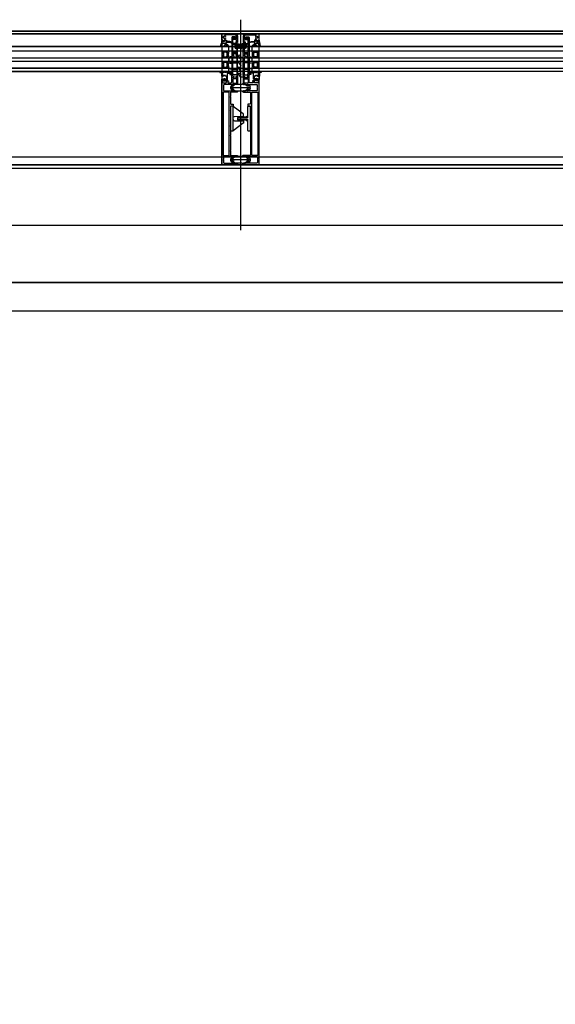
# Model space of a CAD drawing. Header units: millimetres. Extents: x 373037 to 682063, y 76092 to 274210.
# Tile 208 of 256: x 659557 to 660495, y 271568 to 273292. Entities that reach past the tile are written whole.
import ezdxf

# ---------------------------------------------------------------- set-up
doc = ezdxf.new("R2010")
doc.units = ezdxf.units.MM
doc.header["$LTSCALE"] = 100
doc.linetypes.add('ČÁRKOVANÁ', pattern=[19.05, 12.7, -6.35])
doc.layers.get('0').update_dxf_attribs({"linetype": 'CONTINUOUS'})
doc.layers.add('PUDORYS', color=253, linetype='CONTINUOUS')

# ---------------------------------------------------------------- blocks, each defined once
blk = doc.blocks.new('244748_a')
blk.add_lwpolyline([(8.3, -1.7, 0.082248), (6.3, -0.9, -1.09695), (6.9, -0.1, -0.315353), (11.3, -5.2, -0.480529), (10.9, -5.6), (4.3, -5.6), (4.1, -5.5), (-16.5, -5.5), (-16.7, -5.6), (-20.4, -5.6, 0.574019), (-21.9, -4.8), (-23, -5.4, 0.524827), (-23, -5.9), (-21.9, -6.5, 0.574021), (-20.4, -5.7), (-16.7, -5.7), (-16.5, -5.9), (4.1, -5.9), (4.3, -5.7), (10.9, -5.7, -0.480529), (11.3, -6.1, -0.326229), (6.9, -11.1, -1.09695), (6.3, -10.3, 0.081457), (8.3, -9.6, 0.599203), (7.5, -8.1), (5.5, -8.1, 0.198965), (5.2, -8.2), (2.2, -11.2), (0.9, -12, -0.738038), (0.5, -11.6), (0.9, -11, 1), (0.3, -10.7), (0, -11.3), (-1, -11.3, 0.619205), (-1.4, -12.1), (-1.3, -12.4, -0.808139), (-2, -13), (-3.6, -11.4, 0.198906), (-4.3, -11.2), (-15, -11.2, -0.198936), (-16.8, -10.4), (-19, -8.2, 0.198942), (-19.3, -8.1), (-20.7, -8.1, 0.500217), (-21.1, -8.7, 0.122037), (-18.5, -10.3, -1.093735), (-19.1, -11.1, -0.240768), (-23.7, -6.1, -0.106226), (-23.7, -5.2, -0.256232), (-19, -0.1, -1.093735), (-18.4, -0.9, 0.116856), (-21.1, -2.6, 0.500217), (-20.7, -3.3), (-19.3, -3.3, 0.198942), (-19, -3.1), (-16.8, -0.9, -0.198936), (-15, -0.2), (-4.3, -0.2, 0.198907), (-3.6, 0.1), (-2, 1.7, -0.808139), (-1.3, 1.1), (-1.4, 0.8, 0.619205), (-1, 0), (0, 0), (0.3, -0.6, 1), (0.9, -0.3), (0.5, 0.3, -0.738038), (0.9, 0.7), (2.2, -0.2), (5.2, -3.1, 0.198965), (5.5, -3.3), (7.5, -3.3, 0.599203)], format="xyb", close=True)
blk = doc.blocks.new('236134_0100_s_v')
for points in [[(22.8, -23), (22.8, -5), (42, -5, 0.414214), (43, -4), (43, -1, 0.414214), (42, 0), (1, 0, 0.414214), (0, -1), (0, -4, 0.414214), (1, -5), (20.2, -5), (20.2, -23)], [(15, -5, -0.414214), (19, -9), (19, -16.6, 0.165764), (19.5, -23), (23.5, -23, 0.165764), (24, -16.6), (24, -9, -0.414214), (28, -5)]]:
    blk.add_lwpolyline(points, format="xyb")
blk = doc.blocks.new('236134_0200_s_v')
for points in [[(19.6, 5, -0.41166), (17.6, 7), (17.4, 22.2, 0.344217), (17.1, 22.7), (16, 23), (14, 23, 0.240828), (13.2, 22.6), (0.2, 4.6)], [(23.4, 5, 0.41166), (25.4, 7), (25.6, 22.2, -0.344217), (25.9, 22.7), (27, 23), (29, 23, -0.240828), (29.8, 22.6), (42.8, 4.6)]]:
    blk.add_lwpolyline(points, format="xyb")
blk.add_lwpolyline([(42, 5), (1, 5, 0.414214), (0, 4), (0, 1, 0.414214), (1, 0), (42, 0, 0.414214), (43, 1), (43, 4, 0.414214)], format="xyb", close=True)
blk = doc.blocks.new('284336')
for points in [[(-0.7, -9.6), (-10, -9.6, 0.414511), (-10.5, -10.1), (-10.5, -15.5, -1), (-11.7, -15.5), (-11.7, -9.6), (-12.7, -8.9, -0.668884), (-12.6, -8.2), (-12, -8, 0.766384), (-12, -7.2), (-12.6, -7, -0.76831), (-12.6, -6.2), (-12, -6, 0.766384), (-12, -5.2), (-12.6, -5, -0.76831), (-12.6, -4.2), (-12, -4, 0.766384), (-12, -3.2), (-12.6, -3, -0.877523), (-12.5, -2.2), (-12.1, -2.2, 0.698129), (-11.8, -1.5, -0.220231), (-12.9, 0.8), (-12.9, 3.5, -0.157143), (-12.8, 3.7), (-12.7, 3.4, -0.067482), (-12.5, 2.5, 0.393136), (-8.7, -1), (-6.1, -1, -0.414214), (-5.6, -1.5), (-5.6, -2.2, -0.267949), (-5.9, -2.6), (-6.4, -2.9, 0.267949), (-6.6, -3.4), (-6.6, -5.8, 0.267949), (-6.4, -6.3), (-5.9, -6.6, -0.267949), (-5.6, -7), (-5.6, -8.1, 0.414215), (-5.1, -8.6), (-0.4, -8.6), (-0.4, -9.3, -0.414212), (-0.7, -9.6)], [(-0.4, 0), (-0.4, -2, 0.990243), (-0.4, -3), (0.9, -3, 0.414214), (1.2, -2.7), (1.2, -2.6, -0.668123), (1.7, -2.4), (2.7, -3.4, -0.199004), (2.9, -3.8), (2.9, -5.4, -0.199038), (2.7, -5.8), (1.7, -6.8, -0.668191), (1.2, -6.6), (1.2, -6.5, 0.414214), (0.9, -6.2), (-0.4, -6.2, 0.990269), (-0.4, -7.2), (-0.4, -8.6), (-5.1, -8.6, -0.414215), (-5.6, -8.1), (-5.6, -7, 0.267949), (-5.8, -6.6), (-6.3, -6.3, -0.267949), (-6.6, -5.8), (-6.6, -3.4, -0.267949), (-6.3, -3), (-5.8, -2.7, 0.267949), (-5.6, -2.2), (-5.6, -1.5, 0.414214), (-6.1, -1), (-8.7, -1, -0.393156), (-12.5, 2.5, 0.067572), (-12.7, 3.4), (-12.8, 3.7, -0.637545), (-12.1, 3.5), (-11.9, 2.5, 0.344315), (-10.1, 0.9), (0, 0.4, -0.406913), (0.4, 0), (-0.4, 0)], [(1.7, -4.3, 0.414235), (1.2, -3.8), (-0.7, -3.8, 0.414214), (-1.2, -4.3), (-1.2, -4.9, 0.414214), (-0.7, -5.4), (1.2, -5.4, 0.414235), (1.7, -4.9), (1.7, -4.3)]]:
    blk.add_lwpolyline(points, format="xyb", close=True)
blk = doc.blocks.new('433270')
blk.add_lwpolyline([(1, 0, 0.414364), (0, -1), (0, -1.4, 0.255924), (0.2, -1.8, -0.547723), (0.2, -3.2, 0.255924), (0, -3.6), (0, -14.6, 0.414214), (0.3, -14.9), (1.2, -14.9, 0.414214), (1.7, -14.4), (1.7, -10.3, -0.414214), (2, -10), (6, -10, 0.414248), (7, -9), (7, -7.7, 0.414179), (6.5, -7.2), (5.7, -7.2, 0.414232), (5.4, -7.5), (5.4, -8.2, -0.414198), (5.1, -8.5), (2.8, -8.5, -0.414204), (1.8, -7.5), (1.8, -4.5, -0.147432), (2, -3.9, 0.147461), (2.4, -2.5), (2.4, -2.3, -0.414214), (2.9, -1.8), (21.9, -1.8, -0.668178), (22.2, -2.7), (22.2, -2.7, 1), (21.6, -3.3), (21.5, -3.4, 0.198912), (21.4, -3.7), (21.4, -4, 0.414214), (22.1, -4.7), (22.4, -4.7, 0.576988), (22.6, -4.3, -0.311246), (24.6, -4.3, 0.576988), (24.8, -4.7), (25.3, -4.7, -0.260065), (25.3, -6.6), (24.8, -6.6, 0.576988), (24.6, -7.1, -0.311246), (22.6, -7.1, 0.576988), (22.4, -6.6), (22.1, -6.6, 0.414214), (21.4, -7.3), (21.4, -7.6, 0.267949), (21.6, -8), (21.9, -8.2, -0.637047), (21.7, -10), (19.8, -10.7, 0.315299), (19.5, -11.2), (19.5, -11.5, 0.520567), (20.2, -12), (22.8, -11, -0.520567), (23.5, -11.5), (23.5, -12.5, 0.414062), (24, -13), (25, -13, 0.414186), (25.5, -12.5), (25.5, -11.5, -0.414182), (26, -11), (27, -11, 0.414214), (27.5, -10.5), (27.5, -0.5, 0.414214), (27, 0), (1, 0)], format="xyb", close=True)
blk = doc.blocks.new('284325')
for points in [[(0.8, -5.2, -0.560316), (0.9, -4.7), (1.9, -4.4, 0.3153), (2.1, -4.1), (2.1, -1.9, 0.451558), (1.8, -1.6), (0.9, -1.7, -0.399586), (0.6, -1.5), (0.3, -0.1, -0.415977), (0.5, 0.3, 0.024107), (6.1, 1.2, 0.076636), (9, 2.3, -0.577615), (10.8, 1.3), (10, 1.4, 0.283171), (9.1, 0.9, -0.168429), (7.1, -0.7), (5.9, -1.2, 0.315302), (5.2, -2.1), (5.2, -4.2, 0.269719), (6.8, -6.8, -0.194797), (10.2, -11.5, -0.342663), (9.2, -11.2, 0.119207), (5.4, -7.6, 0.578571), (3.6, -8.6), (3.6, -11.8, 0.176415), (6.2, -18.7, -1), (5.2, -19.5, -0.176415), (2.4, -11.8), (2.4, -8.9, 0.208286), (0.8, -5.2)], [(9, -6.7), (10.3, -8.8, -0.134555), (10.8, -10.6, -0.339795), (10.2, -11.5, 0.194788), (6.8, -6.8, -0.269736), (5.2, -4.2), (5.2, -2.1, -0.315302), (5.9, -1.2), (7.1, -0.7, 0.168429), (9.1, 0.9, -0.283167), (10, 1.4), (10.8, 1.3), (10.8, -0.7, -0.070852), (10.7, -1.3), (9.9, -3.9, -0.241839), (9.1, -4.8), (7.9, -5.2, 0.836024), (8.1, -6.2), (8.1, -6.2, -0.255349), (9, -6.7)]]:
    blk.add_lwpolyline(points, format="xyb", close=True)
blk = doc.blocks.new('288126')
for points in [[(-16.5, 0), (16.5, 0)], [(-21.4, -6.3), (-17.8, -3.7)], [(-14.7, -4.5), (-19.9, -8.3)], [(-17, -2.1), (-17, -0.5)], [(-8.8, -4.3), (-14.1, -4.3)], [(-11, -6.3), (-8.7, -4.7)], [(-4.3, -4.5), (-9.5, -8.3)], [(1.8, -4.3), (-3.7, -4.3)], [(-0.4, -6.4), (1.9, -4.7)], [(6.3, -4.5), (1.1, -8.4)], [(12.2, -4.3), (6.9, -4.3)], [(10, -6.4), (12.3, -4.7)], [(16.6, -4.6), (11.5, -8.4)], [(17, -0.5), (17, -3.8)]]:
    blk.add_lwpolyline(points)
for centre, radius, start, end in [((16.5, -0.5), 0.5, 0, 90), ((-20.6, -7.3), 1.25, 126.7059, 306.7059), ((-16.5, -0.5), 0.5, 90, 180), ((-10.2, -7.3), 1.25, 126.7059, 306.7059), ((0.4, -7.4), 1.25, 126.7059, 306.7059), ((10.8, -7.4), 1.25, 126.7059, 306.7059), ((16, -3.8), 1, 306.7059, 0)]:
    blk.add_arc(centre, radius, start, end)
at = {"extrusion": (0, 0, -1)}
for centre, radius, start, end in [((19, -2.1), 2, 180, 233.2941), ((14.1, -5.3), 1, 53.2941, 90), ((8.8, -4.5), 0.2, 90, 233.2941), ((3.7, -5.3), 1, 53.2941, 90), ((-1.8, -4.5), 0.2, 90, 233.2941), ((-6.9, -5.3), 1, 53.2941, 90), ((-12.2, -4.5), 0.2, 90, 233.2941)]:
    blk.add_arc(centre, radius, start, end, dxfattribs=at)
blk = doc.blocks.new('246426')
for points in [[(-1.8, 0.6), (-2.9, -0.4, 0.198926), (-3.2, -1.1), (-3.2, -2.3, 0.198926), (-2.9, -3), (-1.8, -4, 0.637051), (-1.5, -3.9), (-1.5, -3.4), (-0.3, -3.4, -0.41484), (0, -3.7), (0, -5.2, 0.414232), (0.5, -5.7), (2.1, -5.7, 0.071862), (2.2, -5.7, 0.157876), (3.7, -4.6, 0.360336), (3.5, 2.4, 0.964062), (2.5, 1.5, -0.403385), (2.3, -4.3, -0.190964), (2.1, -4.4), (1.7, -4.4, -0.414214), (1.2, -3.9), (1.2, 1.3, 0.414201), (0.2, 2.3), (0, 2.3), (0, 0.3, -0.414214), (-0.3, 0), (-1.5, 0), (-1.5, 0.5, 0.637051), (-1.8, 0.6)], [(-2.3, -1.4, -0.414214), (-1.9, -1), (-0.4, -1, -0.414214), (0, -1.4), (0, -2, -0.414214), (-0.4, -2.4), (-1.9, -2.4, -0.414214), (-2.3, -2), (-2.3, -1.4)]]:
    blk.add_lwpolyline(points, format="xyb", close=True)

msp = doc.modelspace()

# ---------------------------------------------------------------- linework, layer by layer
at = {"layer": 'PUDORYS', "color": 252, "true_color": 0x939598}
for p, q in [((659943.6, 273292.1), (659943.6, 272923.9)), ((658881.1, 273245.2), (660834.7, 273245.2)), ((659923.1, 273237.2), (659923.1, 273245.2)), ((659964.1, 273237.2), (659964.1, 273245.2)), ((660827.2, 273237.2), (658922.1, 273237.2)), ((658881.1, 273225.2), (660827.2, 273225.2)), ((660827.2, 273219.2), (658922.1, 273219.2)), ((659923.1, 273219.2), (659923.1, 273225.2)), ((659928.6, 273225.2), (659928.6, 273225.2)), ((659928.6, 273219.2), (659928.6, 273219.2)), ((659964.1, 273219.2), (659964.1, 273225.2)), ((660834.7, 273201.2), (656022.1, 273201.2)), ((658922.1, 273207.2), (660827.2, 273207.2)), ((659923.1, 273201.2), (659923.1, 273207.2)), ((659964.1, 273201.2), (659964.1, 273207.2)), ((661770.1, 273038.2), (658933.1, 273038.2))]:
    msp.add_line(p, q, dxfattribs=at)
at = {"layer": 'PUDORYS', "color": 252, "ltscale": 20, "true_color": 0x939598}
msp.add_line((655476.6, 272832.2), (661989.1, 272832.2), dxfattribs=at)
at = {"layer": 'PUDORYS', "color": 252, "ltscale": 5, "true_color": 0x939598}
msp.add_line((655526.6, 272782.2), (681126.6, 272782.2), dxfattribs=at)
at = {"layer": 'PUDORYS', "color": 252, "ltscale": 15, "true_color": 0x939598}
for points in [[(655036.6, 249592.2), (681616.6, 249592.2), (681616.6, 273272.2), (655036.6, 273272.2)], [(681611.6, 273267.2), (655041.6, 273267.2), (655041.6, 249597.2), (681611.6, 249597.2)], [(659911.1, 273038.2), (659976.1, 273038.2), (659976.1, 273267.2), (659911.1, 273267.2)], [(655063.6, 249619.2), (681589.6, 249619.2), (681589.6, 273245.2), (655063.6, 273245.2)], [(681581.6, 273237.2), (655071.6, 273237.2), (655071.6, 249627.2), (681581.6, 249627.2)], [(657880.1, 273225.2), (659923.1, 273225.2), (659923.1, 273219.2), (657880.1, 273219.2)], [(659964.1, 273225.2), (660834.7, 273225.2), (660834.7, 273219.2), (659964.1, 273219.2)], [(659923.1, 273207.2), (657880.1, 273207.2), (657880.1, 273201.2), (659923.1, 273201.2)], [(660834.7, 273201.2), (659964.1, 273201.2), (659964.1, 273207.2), (660834.7, 273207.2)], [(655270.6, 273038.2), (681383.2, 273038.2), (681383.2, 249826.2), (655270.6, 249826.2)], [(681376.6, 249832.2), (655276.6, 249832.2), (655276.6, 273032.2), (681376.6, 273032.2)]]:
    msp.add_lwpolyline(points, close=True, dxfattribs=at)
at = {"layer": 'PUDORYS', "color": 252, "linetype": 'ČÁRKOVANÁ', "ltscale": 5, "true_color": 0x939598}
for points in [[(681606.6, 249602.2), (655036.6, 249602.2), (655036.6, 273272.2), (681606.6, 273272.2)], [(681611.6, 249597.2), (655041.6, 249597.2), (655041.6, 273267.2), (681611.6, 273267.2)], [(681396.6, 249812.2), (655256.6, 249812.2), (655256.6, 273052.2), (681396.6, 273052.2)], [(681276.6, 249932.2), (655376.6, 249932.2), (655376.6, 272932.2), (681276.6, 272932.2)]]:
    msp.add_lwpolyline(points, close=True, dxfattribs=at)
at = {"layer": 'PUDORYS', "color": 252, "true_color": 0x939598}
for points in [[(659938.6, 273232.7), (659938.6, 273243.7, 0.414426), (659938.1, 273244.2), (659937.6, 273244.2), (659937.6, 273243.2), (659936.1, 273243.2, -0.414214), (659935.1, 273244.2), (659935.1, 273245.7, -0.399985), (659935.1, 273246.7), (659935.1, 273248.2, -0.414214), (659936.1, 273249.2), (659937.6, 273249.2), (659937.6, 273248.2), (659938.1, 273248.2, 0.414456), (659938.6, 273248.7), (659938.6, 273250, 0.413971), (659938.3, 273250.3), (659937.1, 273250.3, -0.414214), (659936.8, 273250.6), (659936.8, 273253.6), (659935.8, 273253.6, 0.414214), (659935.3, 273253.1), (659935.3, 273251.2, -0.414214), (659934.8, 273250.7), (659931.3, 273250.7, -0.414206), (659930.3, 273251.7), (659930.3, 273260, -0.414206), (659930.8, 273260.5), (659932.7, 273260.5, -0.414219), (659933.2, 273260), (659933.2, 273259.2, 0.414214), (659933.7, 273258.7), (659934.2, 273258.7, 0.414214), (659934.7, 273259.2), (659934.7, 273261, 0.414214), (659933.7, 273262), (659929.6, 273262, 0.414214), (659928.6, 273261), (659928.6, 273232.7), (659928.6, 273228.6, 0.57735), (659929.2, 273228.2), (659930.1, 273228.7), (659931.6, 273229.1, 0.488701), (659931.8, 273229.6), (659930.3, 273232), (659930.3, 273232.5, -0.432566), (659930.5, 273232.7), (659936.8, 273232.7, -0.548397), (659937, 273232.4), (659936, 273230, 0.425336), (659936.1, 273229.7), (659938.1, 273228.9, 0.531563), (659938.6, 273229.3), (659938.6, 273231.3, 0.231306), (659938.5, 273231.6, -0.306185), (659938.4, 273231.9), (659938.6, 273232.7)], [(659948.6, 273232.7), (659948.6, 273243.7, -0.414426), (659949.1, 273244.2), (659949.6, 273244.2), (659949.6, 273243.2), (659951.1, 273243.2, 0.414214), (659952.1, 273244.2), (659952.1, 273245.7, 0.399985), (659952.1, 273246.7), (659952.1, 273248.2, 0.414214), (659951.1, 273249.2), (659949.6, 273249.2), (659949.6, 273248.2), (659949.1, 273248.2, -0.414456), (659948.6, 273248.7), (659948.6, 273250, -0.413971), (659948.9, 273250.3), (659950.1, 273250.3, 0.414214), (659950.4, 273250.6), (659950.4, 273253.6), (659951.4, 273253.6, -0.414214), (659951.9, 273253.1), (659951.9, 273251.2, 0.414214), (659952.4, 273250.7), (659955.9, 273250.7, 0.414206), (659956.9, 273251.7), (659956.9, 273260, 0.414206), (659956.4, 273260.5), (659954.5, 273260.5, 0.414219), (659954, 273260), (659954, 273259.2, -0.414214), (659953.5, 273258.7), (659953, 273258.7, -0.414214), (659952.5, 273259.2), (659952.5, 273261, -0.414214), (659953.5, 273262), (659957.6, 273262, -0.414214), (659958.6, 273261), (659958.6, 273232.7), (659958.6, 273228.6, -0.57735), (659958, 273228.2), (659957.2, 273228.7), (659955.7, 273229.1, -0.488701), (659955.5, 273229.6), (659956.9, 273232), (659956.9, 273232.5, 0.432566), (659956.7, 273232.7), (659950.4, 273232.7, 0.548397), (659950.2, 273232.4), (659951.3, 273230, -0.425336), (659951.2, 273229.7), (659949.2, 273228.9, -0.531563), (659948.6, 273229.3), (659948.6, 273231.3, -0.231306), (659948.8, 273231.6, 0.306185), (659948.9, 273231.9), (659948.6, 273232.7)], [(659930.3, 273234.9), (659930.3, 273248.6, -0.414214), (659930.8, 273249.1), (659933, 273249.1, -0.414214), (659933.5, 273248.6), (659933.5, 273243.6, 0.411139), (659935.5, 273241.6), (659936.5, 273241.6, -0.414214), (659937, 273241.1), (659937, 273234.9, -0.414214), (659936.5, 273234.4), (659930.8, 273234.4, -0.414214), (659930.3, 273234.9)], [(659956.9, 273234.9), (659956.9, 273248.6, 0.414214), (659956.4, 273249.1), (659954.2, 273249.1, 0.414214), (659953.7, 273248.6), (659953.7, 273243.6, -0.411139), (659951.7, 273241.6), (659950.7, 273241.6, 0.414214), (659950.2, 273241.1), (659950.2, 273234.9, 0.414214), (659950.7, 273234.4), (659956.4, 273234.4, 0.414214), (659956.9, 273234.9)], [(659938.6, 273194.5), (659938.6, 273206.4), (659938.6, 273228.3, 0.305837), (659938.3, 273228.8), (659936, 273229.7, -0.425336), (659935.9, 273230), (659936.6, 273231.6, 0.543753), (659936, 273232.6), (659931.1, 273232.6, 0.578182), (659930.5, 273231.7), (659931.8, 273229.6, -0.488505), (659931.6, 273229.1), (659930.1, 273228.7), (659928.8, 273227.9, 0.282478), (659928.6, 273227.6), (659928.6, 273227.2, -1.447009), (659928.5, 273226.8), (659925.5, 273226.8, 1), (659925.5, 273226), (659928.5, 273226, -1.447009), (659928.6, 273225.7), (659928.6, 273217.2, -1.447009), (659928.5, 273216.8), (659925.5, 273216.8, 1), (659925.5, 273216), (659928.5, 273216, -1.447009), (659928.6, 273215.7), (659928.6, 273207.2, -1.447009), (659928.5, 273206.8), (659925.5, 273206.8, 1), (659925.5, 273206), (659928.5, 273206, -1.447009), (659928.6, 273205.7), (659928.6, 273197.1, -1.447009), (659928.5, 273196.8), (659925.5, 273196.8, 1), (659925.5, 273196), (659928.5, 273196, -1.447009), (659928.6, 273195.6), (659928.6, 273195.2, 0.282478), (659928.8, 273194.9), (659930.1, 273194.1), (659931.6, 273193.7, -0.488505), (659931.8, 273193.3), (659930.5, 273191.1, 0.578182), (659931.1, 273190.2), (659936, 273190.2, 0.543753), (659936.6, 273191.2), (659935.9, 273192.8, -0.425336), (659936, 273193.1), (659938.3, 273194, 0.305837), (659938.6, 273194.5)], [(659937, 273225.6), (659937, 273218.7, -0.414218), (659936, 273217.7), (659931.2, 273217.7, -0.414218), (659930.2, 273218.7), (659930.2, 273225.1, -0.305619), (659931.2, 273226.5), (659933.1, 273227.2, -0.176429), (659935.2, 273227.3), (659936, 273227, -0.324916), (659937, 273225.6)], [(659948.6, 273194.5), (659948.6, 273206.4), (659948.6, 273228.3, -0.305837), (659949, 273228.8), (659951.2, 273229.7, 0.425336), (659951.3, 273230), (659950.6, 273231.6, -0.543753), (659951.3, 273232.6), (659956.2, 273232.6, -0.578182), (659956.7, 273231.7), (659955.5, 273229.6, 0.488505), (659955.7, 273229.1), (659957.2, 273228.7), (659958.5, 273227.9, -0.282478), (659958.6, 273227.6), (659958.6, 273227.2, 1.447009), (659958.8, 273226.8), (659961.7, 273226.8, -1), (659961.7, 273226), (659958.8, 273226, 1.447009), (659958.6, 273225.7), (659958.6, 273217.2, 1.447009), (659958.8, 273216.8), (659961.7, 273216.8, -1), (659961.7, 273216), (659958.8, 273216, 1.447009), (659958.6, 273215.7), (659958.6, 273207.2, 1.447009), (659958.8, 273206.8), (659961.7, 273206.8, -1), (659961.7, 273206), (659958.8, 273206, 1.447009), (659958.6, 273205.7), (659958.6, 273197.1, 1.447009), (659958.8, 273196.8), (659961.7, 273196.8, -1), (659961.7, 273196), (659958.8, 273196, 1.447009), (659958.6, 273195.6), (659958.6, 273195.2, -0.282478), (659958.5, 273194.9), (659957.2, 273194.1), (659955.7, 273193.7, 0.488505), (659955.5, 273193.3), (659956.7, 273191.1, -0.578182), (659956.2, 273190.2), (659951.3, 273190.2, -0.543753), (659950.6, 273191.2), (659951.3, 273192.8, 0.425336), (659951.2, 273193.1), (659949, 273194, -0.305837), (659948.6, 273194.5)], [(659950.2, 273225.6), (659950.2, 273218.7, 0.414218), (659951.2, 273217.7), (659956, 273217.7, 0.414218), (659957, 273218.7), (659957, 273225.1, 0.305619), (659956.1, 273226.5), (659954.2, 273227.2, 0.176429), (659952.1, 273227.3), (659951.3, 273227, 0.324916), (659950.2, 273225.6)], [(659937, 273215.4), (659937, 273207.4, -0.414214), (659936, 273206.4), (659931.2, 273206.4, -0.414214), (659930.2, 273207.4), (659930.2, 273215.4, -0.414214), (659931.2, 273216.4), (659936, 273216.4, -0.414214), (659937, 273215.4)], [(659950.2, 273215.4), (659950.2, 273207.4, 0.414214), (659951.2, 273206.4), (659956, 273206.4, 0.414214), (659957, 273207.4), (659957, 273215.4, 0.414214), (659956, 273216.4), (659951.2, 273216.4, 0.414214), (659950.2, 273215.4)], [(659911.1, 273039.2), (659911.1, 273187.7, -0.414214), (659911.6, 273188.2), (659912.9, 273188.2, -0.41422), (659913.4, 273187.7), (659913.4, 273187.2), (659912.4, 273187.2), (659912.4, 273182.7, 0.414214), (659913.4, 273181.7), (659918.1, 273181.7, 0.414214), (659919.1, 273182.7), (659919.1, 273187.2), (659917.4, 273187.2), (659917.4, 273187.7, -0.414201), (659917.9, 273188.2), (659919.9, 273188.2, -0.414214), (659920.4, 273187.7), (659920.4, 273185.5, 0.414214), (659920.9, 273185), (659922.7, 273185), (659922.7, 273183.8), (659921.5, 273183.8), (659921.5, 273182, 0.414214), (659921.8, 273181.7), (659927.1, 273181.7, 0.414167), (659928.6, 273183.2), (659928.6, 273190.2), (659928.6, 273194.3, -0.57735), (659929.2, 273194.6), (659930.1, 273194.1), (659931.6, 273193.7, -0.488701), (659931.8, 273193.2), (659930.3, 273190.8), (659930.3, 273190.3, 0.432566), (659930.5, 273190.2), (659936.8, 273190.2, 0.548397), (659937, 273190.4), (659936, 273192.8, -0.425336), (659936.1, 273193.1), (659938.1, 273193.9, -0.531563), (659938.6, 273193.5), (659938.6, 273191.5, -0.231306), (659938.5, 273191.2, 0.306185), (659938.4, 273190.9), (659938.6, 273190.2), (659938.6, 273179.6, -0.414214), (659937.6, 273178.6), (659937.1, 273178.6), (659937.1, 273179.4), (659935.6, 273179.4), (659934.5, 273178.8, -0.13165), (659934, 273178.7), (659915.6, 273178.7, 0.414214), (659914.1, 273177.2), (659914.1, 273173.7, 0.399985), (659914.1, 273172.7), (659914.1, 273169, 0.414214), (659915.6, 273167.5), (659934, 273167.5, -0.13165), (659934.5, 273167.3), (659935.6, 273166.7), (659937.1, 273166.7), (659937.1, 273167.5), (659937.6, 273167.5, -0.414214), (659938.6, 273166.5), (659938.6, 273166, -0.414214), (659938.1, 273165.5), (659926.5, 273165.5, 0.414214), (659926, 273165), (659926, 273157.6, 0.399985), (659926, 273156.6), (659926, 273145, 0.414214), (659926.5, 273144.5), (659930.1, 273144.5, -0.414214), (659930.6, 273144), (659930.6, 273141, -0.414214), (659930.1, 273140.5), (659926.5, 273140.5, 0.414214), (659926, 273140), (659926, 273132.7, 0.38324), (659926, 273131.7), (659926, 273106.2, 0.38324), (659926, 273105.2), (659926, 273089.7, 0.38324), (659926, 273088.7), (659926, 273063.2, 0.38324), (659926, 273062.2), (659926, 273054.9, 0.414214), (659926.5, 273054.4), (659938.1, 273054.4, -0.414214), (659938.6, 273053.9), (659938.6, 273053.4, -0.414214), (659937.6, 273052.4), (659937.1, 273052.4), (659937.1, 273053.2), (659935.6, 273053.2), (659934.5, 273052.5, -0.116937), (659934, 273052.4), (659915.1, 273052.4, 0.414232), (659913.6, 273050.9), (659913.6, 273047.1, 0.399985), (659913.6, 273046.1), (659913.6, 273042.7, 0.414232), (659915.1, 273041.2), (659934, 273041.2, -0.116937), (659934.5, 273041), (659935.6, 273040.4), (659937.1, 273040.4), (659937.1, 273041.2), (659937.6, 273041.2, -0.414214), (659938.6, 273040.2), (659938.6, 273039.2, -0.414214), (659937.6, 273038.2), (659912.1, 273038.2, -0.414214), (659911.1, 273039.2)], [(659937, 273204.1), (659937, 273197.2, -0.324916), (659936, 273195.8), (659935.2, 273195.5, -0.176429), (659933.1, 273195.6), (659931.2, 273196.4, -0.305619), (659930.2, 273197.7), (659930.2, 273204.1, -0.414218), (659931.2, 273205.1), (659936, 273205.1, -0.414218), (659937, 273204.1)], [(659976.1, 273039.2), (659976.1, 273187.7, 0.414214), (659975.6, 273188.2), (659974.3, 273188.2, 0.41422), (659973.8, 273187.7), (659973.8, 273187.2), (659974.8, 273187.2), (659974.8, 273182.7, -0.414214), (659973.8, 273181.7), (659969.1, 273181.7, -0.414214), (659968.1, 273182.7), (659968.1, 273187.2), (659969.8, 273187.2), (659969.8, 273187.7, 0.414201), (659969.3, 273188.2), (659967.3, 273188.2, 0.414214), (659966.8, 273187.7), (659966.8, 273185.5, -0.414214), (659966.3, 273185), (659964.5, 273185), (659964.5, 273183.8), (659965.7, 273183.8), (659965.7, 273182, -0.414214), (659965.4, 273181.7), (659960.1, 273181.7, -0.414167), (659958.6, 273183.2), (659958.6, 273190.2), (659958.6, 273194.3, 0.57735), (659958, 273194.6), (659957.2, 273194.1), (659955.7, 273193.7, 0.488701), (659955.5, 273193.2), (659956.9, 273190.8), (659956.9, 273190.3, -0.432566), (659956.7, 273190.2), (659950.4, 273190.2, -0.548397), (659950.2, 273190.4), (659951.3, 273192.8, 0.425336), (659951.2, 273193.1), (659949.2, 273193.9, 0.531563), (659948.6, 273193.5), (659948.6, 273191.5, 0.231306), (659948.8, 273191.2, -0.306185), (659948.9, 273190.9), (659948.6, 273190.2), (659948.6, 273179.6, 0.414214), (659949.6, 273178.6), (659950.1, 273178.6), (659950.1, 273179.4), (659951.6, 273179.4), (659952.8, 273178.8, 0.13165), (659953.3, 273178.7), (659971.6, 273178.7, -0.414214), (659973.1, 273177.2), (659973.1, 273173.7, -0.399985), (659973.1, 273172.7), (659973.1, 273169, -0.414214), (659971.6, 273167.5), (659953.3, 273167.5, 0.13165), (659952.8, 273167.3), (659951.6, 273166.7), (659950.1, 273166.7), (659950.1, 273167.5), (659949.6, 273167.5, 0.414214), (659948.6, 273166.5), (659948.6, 273166, 0.414214), (659949.1, 273165.5), (659960.7, 273165.5, -0.414214), (659961.2, 273165), (659961.2, 273157.6, -0.399985), (659961.2, 273156.6), (659961.2, 273145, -0.414214), (659960.7, 273144.5), (659957.1, 273144.5, 0.414214), (659956.6, 273144), (659956.6, 273141, 0.414214), (659957.1, 273140.5), (659960.7, 273140.5, -0.414214), (659961.2, 273140), (659961.2, 273132.7, -0.38324), (659961.2, 273131.7), (659961.2, 273106.2, -0.38324), (659961.2, 273105.2), (659961.2, 273089.7, -0.38324), (659961.2, 273088.7), (659961.2, 273063.2, -0.38324), (659961.2, 273062.2), (659961.2, 273054.9, -0.414214), (659960.7, 273054.4), (659949.1, 273054.4, 0.414214), (659948.6, 273053.9), (659948.6, 273053.4, 0.414214), (659949.6, 273052.4), (659950.1, 273052.4), (659950.1, 273053.2), (659951.6, 273053.2), (659952.8, 273052.5, 0.116937), (659953.3, 273052.4), (659972.1, 273052.4, -0.414232), (659973.6, 273050.9), (659973.6, 273047.1, -0.399985), (659973.6, 273046.1), (659973.6, 273042.7, -0.414232), (659972.1, 273041.2), (659953.3, 273041.2, 0.116937), (659952.8, 273041), (659951.6, 273040.4), (659950.1, 273040.4), (659950.1, 273041.2), (659949.6, 273041.2, 0.414214), (659948.6, 273040.2), (659948.6, 273039.2, 0.414214), (659949.6, 273038.2), (659975.1, 273038.2, 0.414214), (659976.1, 273039.2)], [(659950.2, 273204.1), (659950.2, 273197.2, 0.324916), (659951.3, 273195.8), (659952.1, 273195.5, 0.176429), (659954.2, 273195.6), (659956.1, 273196.4, 0.305619), (659957, 273197.7), (659957, 273204.1, 0.414218), (659956, 273205.1), (659951.2, 273205.1, 0.414218), (659950.2, 273204.1)], [(659936.5, 273180.9, 0.414214), (659937, 273181.4), (659937, 273187.9, 0.414214), (659936.5, 273188.4), (659930.8, 273188.4, 0.414214), (659930.3, 273187.9), (659930.3, 273181.4, 0.414214), (659930.8, 273180.9), (659936.5, 273180.9)], [(659950.7, 273180.9, -0.414214), (659950.2, 273181.4), (659950.2, 273187.9, -0.414214), (659950.7, 273188.4), (659956.4, 273188.4, -0.414214), (659956.9, 273187.9), (659956.9, 273181.4, -0.414214), (659956.4, 273180.9), (659950.7, 273180.9)], [(659913.2, 273165), (659913.2, 273054.9, 0.414214), (659913.7, 273054.4), (659923.4, 273054.4, 0.414214), (659923.9, 273054.9), (659923.9, 273165, 0.414214), (659923.4, 273165.5), (659913.7, 273165.5, 0.414214), (659913.2, 273165)], [(659974, 273165), (659974, 273054.9, -0.414214), (659973.5, 273054.4), (659963.8, 273054.4, -0.414214), (659963.3, 273054.9), (659963.3, 273165, -0.414214), (659963.8, 273165.5), (659973.5, 273165.5, -0.414214), (659974, 273165)]]:
    msp.add_lwpolyline(points, format="xyb", close=True, dxfattribs=at)
for points in [[(659913.1, 273226.2), (659919.1, 273226.2), (659921.1, 273228.2), (659921.1, 273234.2), (659919.1, 273236.2), (659913.1, 273236.2), (659913.1, 273231.7), (659913.6, 273231.7), (659913.6, 273230.7), (659913.1, 273230.7)], [(659914.1, 273235.2), (659914.1, 273227.2), (659918.7, 273227.2), (659920.1, 273228.6), (659920.1, 273233.6), (659918.7, 273235.2)], [(659974.1, 273226.2), (659968.1, 273226.2), (659966.1, 273228.2), (659966.1, 273234.2), (659968.1, 273236.2), (659974.1, 273236.2), (659974.1, 273231.7), (659973.6, 273231.7), (659973.6, 273230.7), (659974.1, 273230.7)], [(659973.1, 273235.2), (659973.1, 273227.2), (659968.6, 273227.2), (659967.1, 273228.6), (659967.1, 273233.6), (659968.6, 273235.2)], [(659913.1, 273208.2), (659919.1, 273208.2), (659921.1, 273210.2), (659921.1, 273216.2), (659919.1, 273218.2), (659913.1, 273218.2), (659913.1, 273213.7), (659913.6, 273213.7), (659913.6, 273212.7), (659913.1, 273212.7)], [(659914.1, 273217.2), (659914.1, 273209.2), (659918.7, 273209.2), (659920.1, 273210.6), (659920.1, 273215.6), (659918.7, 273217.2)], [(659974.1, 273208.2), (659968.1, 273208.2), (659966.1, 273210.2), (659966.1, 273216.2), (659968.1, 273218.2), (659974.1, 273218.2), (659974.1, 273213.7), (659973.6, 273213.7), (659973.6, 273212.7), (659974.1, 273212.7)], [(659973.1, 273217.2), (659973.1, 273209.2), (659968.6, 273209.2), (659967.1, 273210.6), (659967.1, 273215.6), (659968.6, 273217.2)], [(681376.6, 249832.2), (655276.6, 249832.2), (655276.6, 273032.2), (681376.6, 273032.2)], [(681176.6, 250032.2), (655476.6, 250032.2), (655476.6, 272832.2), (681176.6, 272832.2)]]:
    msp.add_lwpolyline(points, close=True, dxfattribs=at)
at = {"layer": 'PUDORYS', "color": 252, "ltscale": 5, "true_color": 0x939598}
msp.add_lwpolyline([(655476.6, 250032.2), (681176.6, 250032.2), (681176.6, 272832.2), (655476.6, 272832.2)], close=True, dxfattribs=at)
at = {"layer": 'PUDORYS', "color": 252, "true_color": 0x939598}
for centre, radius, start, end in [((659915.3, 273236.7), 0.596, 303.0366, 56.9634), ((659915.6, 273236.7), 0.596, 303.0366, 56.9634), ((659915.9, 273236.7), 0.596, 303.0366, 56.9634), ((659916.2, 273236.7), 0.596, 303.0366, 56.9634), ((659916.4, 273236.7), 0.596, 303.0366, 56.9634), ((659916.7, 273236.7), 0.596, 303.0366, 56.9634), ((659917, 273236.7), 0.596, 303.0366, 56.9634), ((659917.3, 273236.7), 0.596, 303.0366, 56.9634), ((659917.6, 273236.7), 0.596, 303.0366, 56.9634), ((659917.9, 273236.7), 0.596, 303.0366, 56.9634), ((659918.2, 273236.7), 0.596, 303.0366, 56.9634), ((659918.5, 273236.7), 0.596, 303.0366, 56.9634), ((659918.8, 273236.7), 0.596, 303.0366, 56.9634), ((659918.8, 273236.5), 0.879, 313.9949, 46.4964), ((659918.7, 273236.4), 1.26, 321.9656, 38.4996), ((659918.5, 273236.2), 1.71, 327.2949, 32.6857), ((659918.3, 273236.1), 2.25, 331.5273, 28.4028), ((659918, 273235.9), 2.9, 335.3067, 25.2952), ((659918, 273226.4), 2.9, 334.7048, 24.6933), ((659917.6, 273235.8), 3.55, 337.2938, 22.409), ((659917.6, 273226.5), 3.55, 337.591, 22.7062), ((659945, 273231.2), 22.7, 164.6728, 195.3272), ((659942.2, 273231.2), 22.7, 344.6728, 15.3272), ((659969.7, 273235.8), 3.55, 157.591, 202.7062), ((659969.7, 273226.5), 3.55, 157.2938, 202.409), ((659969.3, 273235.9), 2.9, 154.7048, 204.6933), ((659969.3, 273226.4), 2.9, 155.3067, 205.2952), ((659969, 273236.1), 2.25, 151.5972, 208.4727), ((659968.7, 273236.2), 1.71, 147.3143, 212.7051), ((659968.6, 273236.4), 1.26, 141.5004, 218.0344), ((659968.5, 273236.5), 0.879, 133.5036, 226.0051), ((659968.5, 273236.7), 0.596, 123.0366, 236.9634), ((659968.8, 273236.7), 0.596, 123.0366, 236.9634), ((659969.1, 273236.7), 0.596, 123.0366, 236.9634), ((659969.4, 273236.7), 0.596, 123.0366, 236.9634), ((659969.7, 273236.7), 0.596, 123.0366, 236.9634), ((659970, 273236.7), 0.596, 123.0366, 236.9634), ((659970.2, 273236.7), 0.596, 123.0366, 236.9634), ((659970.5, 273236.7), 0.596, 123.0366, 236.9634), ((659970.8, 273236.7), 0.596, 123.0366, 236.9634), ((659971.1, 273236.7), 0.596, 123.0366, 236.9634), ((659971.4, 273236.7), 0.596, 123.0366, 236.9634), ((659971.7, 273236.7), 0.596, 123.0366, 236.9634), ((659972, 273236.7), 0.596, 123.0366, 236.9634), ((659915.3, 273225.7), 0.596, 303.0366, 56.9634), ((659915.3, 273218.7), 0.596, 303.0366, 56.9634), ((659915.6, 273225.7), 0.596, 303.0366, 56.9634), ((659915.6, 273218.7), 0.596, 303.0366, 56.9634), ((659915.9, 273225.7), 0.596, 303.0366, 56.9634), ((659915.9, 273218.7), 0.596, 303.0366, 56.9634), ((659916.2, 273225.7), 0.596, 303.0366, 56.9634), ((659916.2, 273218.7), 0.596, 303.0366, 56.9634), ((659916.4, 273225.7), 0.596, 303.0366, 56.9634), ((659916.4, 273218.7), 0.596, 303.0366, 56.9634), ((659916.7, 273225.7), 0.596, 303.0366, 56.9634), ((659916.7, 273218.7), 0.596, 303.0366, 56.9634), ((659917, 273225.7), 0.596, 303.0366, 56.9634), ((659917, 273218.7), 0.596, 303.0366, 56.9634), ((659917.3, 273225.7), 0.596, 303.0366, 56.9634), ((659917.3, 273218.7), 0.596, 303.0366, 56.9634), ((659917.6, 273225.7), 0.596, 303.0366, 56.9634), ((659917.6, 273218.7), 0.596, 303.0366, 56.9634), ((659917.9, 273225.7), 0.596, 303.0366, 56.9634), ((659917.9, 273218.7), 0.596, 303.0366, 56.9634), ((659918.2, 273225.7), 0.596, 303.0366, 56.9634), ((659918.2, 273218.7), 0.596, 303.0366, 56.9634), ((659918.5, 273225.7), 0.596, 303.0366, 56.9634), ((659918.5, 273218.7), 0.596, 303.0366, 56.9634), ((659918.8, 273225.7), 0.596, 303.0366, 56.9634), ((659918.8, 273218.7), 0.596, 303.0366, 56.9634), ((659918.8, 273225.8), 0.879, 313.5036, 46.0051), ((659918.8, 273218.5), 0.879, 313.9949, 46.4964), ((659918.7, 273225.9), 1.26, 321.5004, 38.0344), ((659918.7, 273218.4), 1.26, 321.9656, 38.4996), ((659918.5, 273226.1), 1.71, 327.3143, 32.7051), ((659918.5, 273218.2), 1.71, 327.2949, 32.6857), ((659918.3, 273226.2), 2.25, 331.5972, 28.4727), ((659918.3, 273218.1), 2.25, 331.5273, 28.4028), ((659918, 273217.9), 2.9, 335.3067, 25.2952), ((659917.6, 273217.8), 3.55, 337.2938, 22.409), ((659945, 273213.2), 22.7, 164.6728, 195.3272), ((659942.2, 273213.2), 22.7, 344.6728, 15.3272), ((659969.7, 273217.8), 3.55, 157.591, 202.7062), ((659969.3, 273217.9), 2.9, 154.7048, 204.6933), ((659969, 273226.2), 2.25, 151.5273, 208.4028), ((659969, 273218.1), 2.25, 151.5972, 208.4727), ((659968.7, 273226.1), 1.71, 147.2949, 212.6857), ((659968.7, 273218.2), 1.71, 147.3143, 212.7051), ((659968.6, 273225.9), 1.26, 141.9656, 218.4996), ((659968.6, 273218.4), 1.26, 141.5004, 218.0344), ((659968.5, 273225.8), 0.879, 133.9949, 226.4964), ((659968.5, 273218.5), 0.879, 133.5036, 226.0051), ((659968.5, 273225.7), 0.596, 123.0366, 236.9634), ((659968.5, 273218.7), 0.596, 123.0366, 236.9634), ((659968.8, 273225.7), 0.596, 123.0366, 236.9634), ((659968.8, 273218.7), 0.596, 123.0366, 236.9634), ((659969.1, 273225.7), 0.596, 123.0366, 236.9634), ((659969.1, 273218.7), 0.596, 123.0366, 236.9634), ((659969.4, 273225.7), 0.596, 123.0366, 236.9634), ((659969.4, 273218.7), 0.596, 123.0366, 236.9634), ((659969.7, 273225.7), 0.596, 123.0366, 236.9634), ((659969.7, 273218.7), 0.596, 123.0366, 236.9634), ((659970, 273225.7), 0.596, 123.0366, 236.9634), ((659970, 273218.7), 0.596, 123.0366, 236.9634), ((659970.2, 273225.7), 0.596, 123.0366, 236.9634), ((659970.2, 273218.7), 0.596, 123.0366, 236.9634), ((659970.5, 273225.7), 0.596, 123.0366, 236.9634), ((659970.5, 273218.7), 0.596, 123.0366, 236.9634), ((659970.8, 273225.7), 0.596, 123.0366, 236.9634), ((659970.8, 273218.7), 0.596, 123.0366, 236.9634), ((659971.1, 273225.7), 0.596, 123.0366, 236.9634), ((659971.1, 273218.7), 0.596, 123.0366, 236.9634), ((659971.4, 273225.7), 0.596, 123.0366, 236.9634), ((659971.4, 273218.7), 0.596, 123.0366, 236.9634), ((659971.7, 273225.7), 0.596, 123.0366, 236.9634), ((659971.7, 273218.7), 0.596, 123.0366, 236.9634), ((659972, 273225.7), 0.596, 123.0366, 236.9634), ((659972, 273218.7), 0.596, 123.0366, 236.9634), ((659915.3, 273207.7), 0.596, 303.0366, 56.9634), ((659915.6, 273207.7), 0.596, 303.0366, 56.9634), ((659915.9, 273207.7), 0.596, 303.0366, 56.9634), ((659916.2, 273207.7), 0.596, 303.0366, 56.9634), ((659916.4, 273207.7), 0.596, 303.0366, 56.9634), ((659916.7, 273207.7), 0.596, 303.0366, 56.9634), ((659917, 273207.7), 0.596, 303.0366, 56.9634), ((659917.3, 273207.7), 0.596, 303.0366, 56.9634), ((659917.6, 273207.7), 0.596, 303.0366, 56.9634), ((659917.9, 273207.7), 0.596, 303.0366, 56.9634), ((659918.2, 273207.7), 0.596, 303.0366, 56.9634), ((659918.5, 273207.7), 0.596, 303.0366, 56.9634), ((659918.8, 273207.7), 0.596, 303.0366, 56.9634), ((659918.8, 273207.8), 0.879, 313.5036, 46.0051), ((659918.7, 273207.9), 1.26, 321.5004, 38.0344), ((659918.5, 273208.1), 1.71, 327.3143, 32.7051), ((659918.3, 273208.2), 2.25, 331.5972, 28.4727), ((659918, 273208.4), 2.9, 334.7048, 24.6933), ((659917.6, 273208.5), 3.55, 337.591, 22.7062), ((659969.7, 273208.5), 3.55, 157.2938, 202.409), ((659969.3, 273208.4), 2.9, 155.3067, 205.2952), ((659969, 273208.2), 2.25, 151.5273, 208.4028), ((659968.7, 273208.1), 1.71, 147.2949, 212.6857), ((659968.6, 273207.9), 1.26, 141.9656, 218.4996), ((659968.5, 273207.8), 0.879, 133.9949, 226.4964), ((659968.5, 273207.7), 0.596, 123.0366, 236.9634), ((659968.8, 273207.7), 0.596, 123.0366, 236.9634), ((659969.1, 273207.7), 0.596, 123.0366, 236.9634), ((659969.4, 273207.7), 0.596, 123.0366, 236.9634), ((659969.7, 273207.7), 0.596, 123.0366, 236.9634), ((659970, 273207.7), 0.596, 123.0366, 236.9634), ((659970.2, 273207.7), 0.596, 123.0366, 236.9634), ((659970.5, 273207.7), 0.596, 123.0366, 236.9634), ((659970.8, 273207.7), 0.596, 123.0366, 236.9634), ((659971.1, 273207.7), 0.596, 123.0366, 236.9634), ((659971.4, 273207.7), 0.596, 123.0366, 236.9634), ((659971.7, 273207.7), 0.596, 123.0366, 236.9634), ((659972, 273207.7), 0.596, 123.0366, 236.9634)]:
    msp.add_arc(centre, radius, start, end, dxfattribs=at)

# ---------------------------------------------------------------- block references
at = {"layer": 'PUDORYS', "color": 252, "true_color": 0x939598, "xscale": -1}
msp.add_blockref('433270', (659938.6, 273267.2), dxfattribs=at)
at = {"layer": 'PUDORYS', "color": 252, "true_color": 0x939598}
msp.add_blockref('433270', (659948.6, 273267.2), dxfattribs=at)
at = {"layer": 'PUDORYS', "color": 252, "true_color": 0x939598, "xscale": -1}
for name, p, rotation in [('284325', (659911.1, 273256.3), 90), ('246426', (659938.6, 273244.2), 180), ('284336', (659911.1, 273187.7), 90), ('244748_a', (659949.9, 273167.5), 180), ('244748_a', (659949.9, 273041.2), 180)]:
    msp.add_blockref(name, p, dxfattribs=dict(at, rotation=rotation))
at = {"layer": 'PUDORYS', "color": 252, "true_color": 0x939598}
for name, p, rotation in [('246426', (659948.6, 273244.2), 180), ('284325', (659976.1, 273256.3), 270), ('288126', (659948.6, 273208.2), 270), ('284336', (659976.1, 273187.7), 270), ('236134_0200_s_v', (659926, 273140.5), 270), ('236134_0100_s_v', (659961.2, 273140.5), 270)]:
    msp.add_blockref(name, p, dxfattribs=dict(at, rotation=rotation))

doc.saveas('drawing.dxf')
